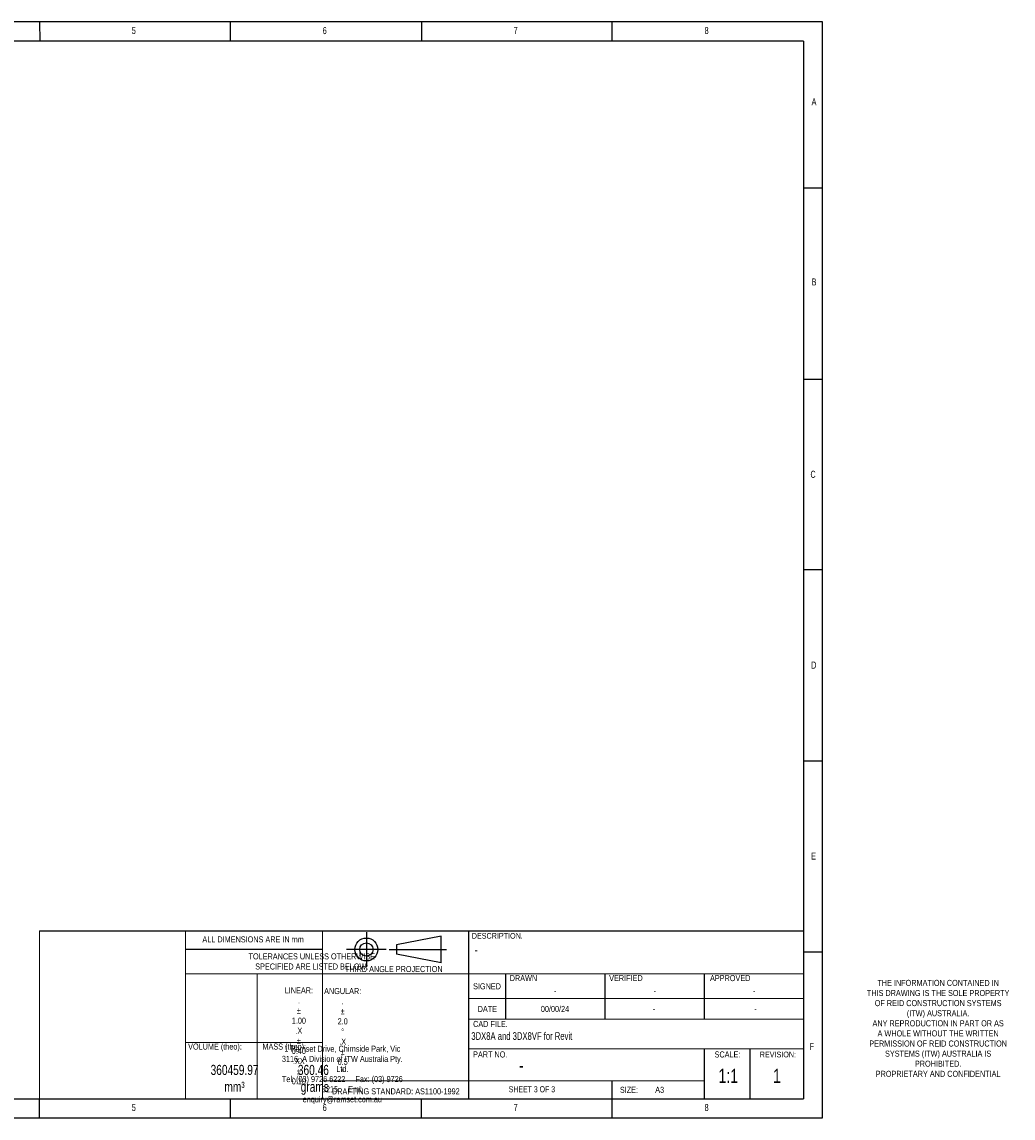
# Paper-space layout 'Sheet 3' of a CAD drawing. Header units: millimetres. Extents: x 6 to 466, y 5 to 292.
# Tile 2 of 2: x 206 to 466, y 5 to 292. Entities that reach past the tile are written whole.
import ezdxf

# ---------------------------------------------------------------- set-up
doc = ezdxf.new("R2010")
doc.units = ezdxf.units.MM
doc.linetypes.add('CENTERX2', pattern=[20.32, 12.7, -2.54, 2.54, -2.54])
doc.layers.add('LAYER_1', color=179, linetype='Continuous')
doc.layers.add('TITLE_BLOCK', color=179, linetype='Continuous')
doc.styles.add('SLDTEXTSTYLE0', font='TXT', dxfattribs={"width": 0.75})
doc.styles.add('SLDTEXTSTYLE2', font='TXT', dxfattribs={"width": 0.6875})

psp = doc.layouts.new('Sheet 3')

# ---------------------------------------------------------------- linework, layer by layer
at = {"layer": 'LAYER_1', "color": 7}
for p, q in [((415.69, 291.81), (5.69, 291.81)), ((210.67, 291.81), (210.73, 286.81)), ((260.67, 286.81), (260.67, 291.81)), ((310.67, 291.81), (310.67, 286.81)), ((360.67, 286.81), (360.67, 291.81)), ((415.69, 4.81), (415.69, 291.81)), ((410.77, 286.81), (10.69, 286.81)), ((410.77, 286.81), (410.77, 9.81)), ((415.67, 248.31), (410.67, 248.31)), ((410.67, 198.31), (415.67, 198.31)), ((415.67, 148.31), (410.77, 148.31)), ((410.67, 98.31), (415.67, 98.31)), ((210.68, 53.85), (410.77, 53.85)), ((322.97, 53.85), (322.97, 9.81)), ((415.73, 53.66), (415.69, 53.66)), ((410.67, 48.31), (415.67, 48.31)), ((332.77, 30.7), (332.77, 42.52)), ((358.77, 30.7), (358.77, 42.52)), ((384.77, 30.7), (384.77, 42.52)), ((415.73, 42.78), (415.69, 42.78)), ((384.77, 9.81), (384.77, 22.95)), ((396.75, 9.81), (396.75, 22.95)), ((360.67, 4.81), (360.67, 14.52)), ((10.69, 9.81), (410.77, 9.81)), ((210.67, 4.81), (210.67, 9.81)), ((260.67, 4.81), (260.67, 9.81)), ((310.67, 4.81), (310.67, 9.81)), ((5.69, 4.81), (415.69, 4.81))]:
    psp.add_line(p, q, dxfattribs=at)
at = {"layer": 'LAYER_1', "color": 7, "linetype": 'Continuous', "lineweight": 18}
for p, q in [((210.68, 53.85), (210.68, 9.81)), ((248.9, 53.85), (248.9, 9.81)), ((284.78, 53.85), (284.78, 9.81)), ((415.69, 53.85), (415.7, 53.85)), ((248.9, 42.52), (410.77, 42.52)), ((267.65, 42.52), (267.65, 9.81)), ((322.97, 36.07), (410.77, 36.07)), ((322.97, 30.7), (410.77, 30.7)), ((248.9, 24.56), (284.78, 24.56)), ((322.97, 22.95), (410.77, 22.95)), ((284.78, 14.52), (384.77, 14.52)), ((322.97, 4.81), (322.97, 4.79))]:
    psp.add_line(p, q, dxfattribs=at)
at = {"layer": 'TITLE_BLOCK', "color": 5, "linetype": 'CENTERX2'}
for p, q in [((296.27, 53.47), (296.27, 44.38)), ((301.49, 48.93), (291.04, 48.93))]:
    psp.add_line(p, q, dxfattribs=at)
at = {"layer": 'TITLE_BLOCK', "color": 7}
for p, q in [((315.89, 52.44), (304.12, 50.18)), ((315.89, 45.44), (315.89, 52.44)), ((248.9, 49.02), (284.78, 49.02)), ((304.12, 50.18), (304.12, 47.68)), ((315.89, 45.44), (304.12, 47.68))]:
    psp.add_line(p, q, dxfattribs=at)
at = {"layer": 'TITLE_BLOCK', "color": 5}
psp.add_line((302.2, 48.93), (317.25, 48.93), dxfattribs=at)
at = {"layer": 'TITLE_BLOCK', "color": 7}
for radius in [3, 1.75]:
    psp.add_circle((296.27, 48.93), radius, dxfattribs=at)

# ---------------------------------------------------------------- texts
at = {"layer": 'LAYER_1', "color": 7, "char_height": 1.85, "attachment_point": 1, "style": 'SLDTEXTSTYLE0'}
for s, insert in [('5', (234.83, 290.48)), ('5', (234.83, 290.48)), ('6', (284.83, 290.48)), ('6', (284.83, 290.48)), ('7', (334.83, 290.48)), ('7', (334.83, 290.48)), ('8', (384.83, 290.48)), ('8', (384.83, 290.48)), ('A', (412.85, 271.84)), ('A', (412.85, 271.84)), ('B', (412.85, 224.65)), ('B', (412.85, 224.65)), ('C', (412.55, 174.29)), ('C', (412.55, 174.29)), ('D', (412.73, 124.32)), ('D', (412.73, 124.32)), ('E', (412.73, 74.32)), ('E', (412.73, 74.32)), ('F', (412.33, 24.48)), ('F', (412.33, 24.48)), ('5', (234.83, 8.48)), ('5', (234.83, 8.48)), ('6', (284.83, 8.48)), ('6', (284.83, 8.48)), ('7', (334.83, 8.48)), ('7', (334.83, 8.48)), ('8', (384.83, 8.48)), ('8', (384.83, 8.48))]:
    psp.add_mtext(s, dxfattribs=dict(at, insert=insert))
at = {"layer": 'TITLE_BLOCK', "color": 7}
for s, insert, char_height, attachment_point, style in [('ALL DIMENSIONS ARE IN mm', (266.6, 52.37), 1.5875, 2, 'SLDTEXTSTYLE0'), ('DESCRIPTION.', (323.86, 53.26), 1.5, 1, 'SLDTEXTSTYLE0'), ('TOLERANCES UNLESS OTHERWISE ^JSPECIFIED ARE LISTED BELOW:', (281.97, 47.92), 1.5875, 2, 'SLDTEXTSTYLE0'), ('THIRD ANGLE PROJECTION', (303.44, 44.6), 1.5875, 2, 'SLDTEXTSTYLE0'), ('DRAWN', (333.8, 42.23), 1.587, 1, 'SLDTEXTSTYLE0'), ('VERIFIED', (359.85, 42.23), 1.587, 1, 'SLDTEXTSTYLE0'), ('APPROVED', (386.26, 42.23), 1.587, 1, 'SLDTEXTSTYLE0'), ('THE INFORMATION CONTAINED IN ^JTHIS DRAWING IS THE SOLE PROPERTY ^JOF REID CONSTRUCTION SYSTEMS ^J(ITW) AUSTRALIA. ^JANY REPRODUCTION IN PART OR AS ^JA WHOLE WITHOUT THE WRITTEN ^JPERMISSION OF REID CONSTRUCTION ^JSYSTEMS (ITW) AUSTRALIA IS ^JPROHIBITED.^JPROPRIETARY AND CONFIDENTIAL', (445.99, 40.98), 1.5875, 2, 'SLDTEXTSTYLE0'), ('LINEAR:^J.     ^J%%p^J1.00^J.X   ^J%%p^J0.40^J.XX ^J%%p^J0.10', (278.59, 39.03), 1.5875, 2, 'SLDTEXTSTYLE0'), ('SIGNED', (324.21, 40.09), 1.587, 1, 'SLDTEXTSTYLE0'), ('-', (345.73, 38.84), 1.59, 2, 'SLDTEXTSTYLE0'), ('-', (371.79, 38.84), 1.59, 2, 'SLDTEXTSTYLE0'), ('-', (397.8, 38.84), 1.59, 2, 'SLDTEXTSTYLE0'), ('DATE', (325.41, 34.16), 1.587, 1, 'SLDTEXTSTYLE0'), ('00/00/24', (345.66, 34.16), 1.587, 2, 'SLDTEXTSTYLE0'), ('-', (371.59, 34.16), 1.59, 2, 'SLDTEXTSTYLE0'), ('-', (398.14, 34.16), 1.59, 2, 'SLDTEXTSTYLE0'), ('CAD FILE.', (324.21, 30.23), 1.587, 1, 'SLDTEXTSTYLE0'), ('VOLUME (theo):', (249.59, 24.31), 1.5875, 1, 'SLDTEXTSTYLE0'), ('MASS (theo):', (269.05, 24.31), 1.5875, 1, 'SLDTEXTSTYLE0'), ('1 Ramset Drive, Chirnside Park, Vic ^J3116. A Division of ITW Australia Pty. ^JLtd.^JTel: (03) 9726 6222     Fax: (03) 9726 ^J8215     Eml: ^Jenquiry@ramset.com.au', (289.97, 23.73), 1.5875, 2, 'SLDTEXTSTYLE0'), ('PART NO.', (324.21, 22.24), 1.587, 1, 'SLDTEXTSTYLE0'), ('SCALE:', (387.45, 22.24), 1.587, 1, 'SLDTEXTSTYLE0'), ('REVISION:', (399.28, 22.18), 1.5, 1, 'SLDTEXTSTYLE0'), ('360459.97^Jmm³', (261.75, 18.72), 2.6458, 2, 'SLDTEXTSTYLE0'), ('360.46^J grams', (282.39, 18.72), 2.6458, 2, 'SLDTEXTSTYLE0'), ('1:1', (391.04, 17.7), 3.704, 2, 'SLDTEXTSTYLE0'), ('DRAFTING STANDARD: AS1100-1992', (303.98, 12.58), 1.5875, 2, 'SLDTEXTSTYLE0'), ('SHEET 3 OF 3', (333.52, 13.13), 1.5875, 1, 'SLDTEXTSTYLE2'), ('SIZE:', (362.66, 12.98), 1.587, 1, 'SLDTEXTSTYLE0'), ('A3', (373.07, 12.98), 1.587, 2, 'SLDTEXTSTYLE0')]:
    psp.add_mtext(s, dxfattribs=dict(at, insert=insert, char_height=char_height, attachment_point=attachment_point, style=style))
at = {"layer": 'TITLE_BLOCK', "style": 'SLDTEXTSTYLE0'}
for s, insert, char_height, attachment_point in [('-', (324.62, 50.1), 2.5, 1), ('ANGULAR:^J.   ^J%%p^J2.0^J%%d^J.X ^J%%p^J0.5^J%%d', (290.06, 38.84), 1.5875, 2), ('3DX8A and 3DX8VF for Revit', (323.75, 27.27), 2, 1), ('-', (336.22, 20.46), 3.7, 1), ('1', (403.78, 17.7), 3.7, 2)]:
    psp.add_mtext(s, dxfattribs=dict(at, insert=insert, char_height=char_height, attachment_point=attachment_point))

doc.saveas('drawing.dxf')
